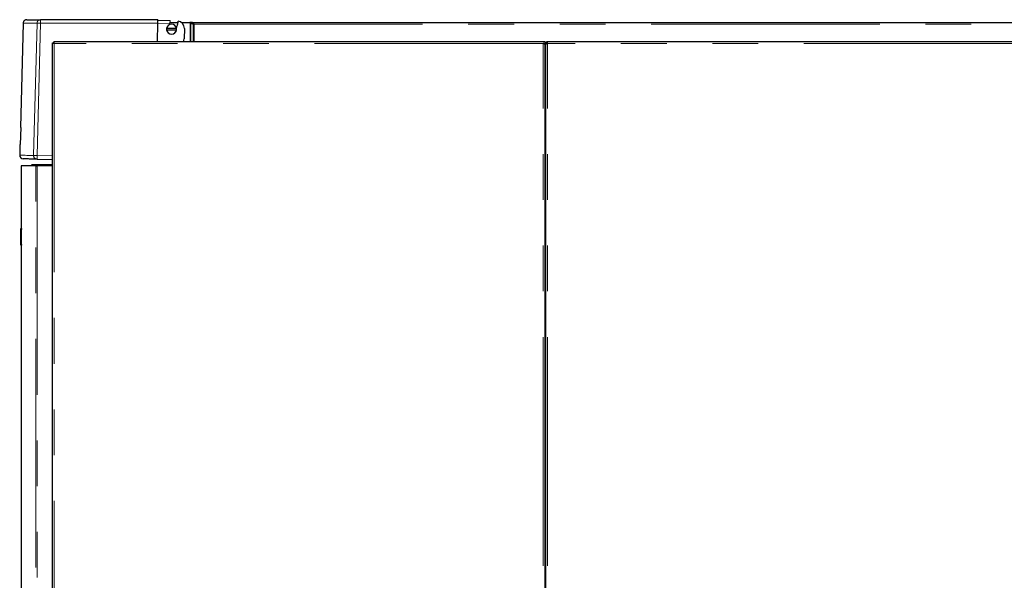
# Model space of a CAD drawing. Header units: millimetres. Extents: x 19 to 257, y 78 to 173.
# Tile 8 of 76: x 19 to 47, y 93 to 109. Entities that reach past the tile are written whole.
import ezdxf

# ---------------------------------------------------------------- set-up
doc = ezdxf.new("R2010")
doc.units = ezdxf.units.MM
doc.linetypes.add('PHANTOM', pattern=[12.7, 6.35, -1.27, 1.27, -1.27, 1.27, -1.27])

msp = doc.modelspace()

# ---------------------------------------------------------------- linework, layer by layer
at = {"color": 7, "linetype": 'Continuous', "lineweight": 25}
for p, q in [((23.223, 108.859), (19.964, 108.859)), ((19.479, 108.762), (19.403, 105.862)), ((23.207, 108.248), (23.22, 108.759)), ((23.558, 108.824), (23.222, 108.833)), ((23.467, 108.611), (23.462, 108.611)), ((23.462, 108.581), (23.467, 108.581)), ((23.737, 108.611), (23.467, 108.611)), ((23.467, 108.581), (23.737, 108.581)), ((23.554, 108.751), (23.56, 108.783)), ((23.558, 108.824), (23.557, 108.803)), ((23.557, 108.803), (23.56, 108.783)), ((23.559, 108.779), (23.779, 108.779)), ((23.741, 108.611), (23.737, 108.611)), ((23.737, 108.581), (23.741, 108.581)), ((23.762, 108.71), (23.77, 108.717)), ((23.878, 108.779), (24.105, 108.779)), ((23.956, 108.615), (23.949, 108.33)), ((24.105, 108.779), (24.12, 108.774)), ((24.11, 108.779), (24.105, 108.779)), ((24.11, 108.777), (24.11, 108.779)), ((24.179, 108.779), (24.11, 108.779)), ((24.138, 108.767), (24.198, 108.736)), ((24.152, 108.767), (24.138, 108.767)), ((24.167, 108.759), (24.212, 108.736)), ((24.179, 108.779), (61.1, 108.779)), ((24.179, 108.759), (24.179, 108.779)), ((24.212, 108.736), (24.198, 108.736)), ((24.23, 108.729), (24.224, 108.734)), ((24.23, 108.729), (24.23, 108.729)), ((20.295, 80.998), (20.295, 108.216)), ((20.295, 108.216), (20.32, 108.216)), ((33.925, 108.248), (20.327, 108.248)), ((20.327, 108.248), (20.327, 108.223)), ((33.975, 108.248), (33.925, 108.248)), ((33.975, 108.198), (33.925, 108.198)), ((33.95, 108.198), (33.95, 108.194)), ((33.975, 108.248), (33.975, 108.198)), ((33.975, 108.184), (33.975, 108.198)), ((33.975, 80.998), (33.975, 108.184)), ((33.995, 108.198), (34.02, 108.198)), ((33.995, 108.198), (33.995, 108.184)), ((33.995, 80.998), (33.995, 108.184)), ((34.02, 108.198), (34.02, 108.194)), ((34.045, 108.198), (34.045, 108.248)), ((47.515, 108.248), (34.045, 108.248)), ((33.995, 107.614), (33.975, 107.614)), ((19.412, 105.862), (19.4, 105.394)), ((19.391, 105.394), (19.383, 105.098)), ((19.421, 104.798), (19.421, 103.058)), ((19.83, 104.798), (19.421, 104.798)), ((19.711, 104.818), (19.731, 104.838)), ((19.711, 104.798), (19.711, 104.818)), ((19.711, 104.818), (20.295, 104.818)), ((19.731, 104.838), (20.295, 104.838)), ((19.83, 104.798), (19.87, 104.798)), ((19.865, 104.986), (20.295, 104.975)), ((20.295, 104.798), (19.87, 104.798)), ((19.411, 103.058), (19.431, 103.058)), ((19.411, 103.038), (19.411, 103.058)), ((19.411, 102.618), (19.411, 103.038)), ((19.431, 103.058), (19.431, 103.038)), ((19.431, 102.618), (19.431, 103.038)), ((19.411, 102.598), (19.411, 102.618)), ((19.431, 102.598), (19.411, 102.598)), ((19.421, 102.598), (19.421, 80.948)), ((19.431, 102.618), (19.431, 102.598))]:
    msp.add_line(p, q, dxfattribs=at)
at = {"color": 8, "linetype": 'PHANTOM', "lineweight": 18}
for p, q in [((19.865, 108.762), (19.769, 105.088)), ((19.961, 108.759), (19.865, 105.086)), ((19.961, 108.759), (23.22, 108.759)), ((23.22, 108.759), (23.554, 108.751)), ((24.12, 108.774), (24.12, 108.248)), ((24.138, 108.767), (24.138, 108.248)), ((24.198, 108.736), (24.198, 108.248)), ((24.224, 108.734), (61.13, 108.734)), ((24.23, 108.729), (24.23, 108.248)), ((20.345, 108.198), (20.345, 80.998)), ((33.925, 108.198), (20.345, 108.198)), ((33.925, 80.998), (33.925, 108.198)), ((34.045, 80.998), (34.045, 108.198)), ((47.515, 108.198), (34.045, 108.198)), ((19.865, 105.086), (20.295, 105.075)), ((19.83, 80.948), (19.83, 104.798)), ((19.87, 104.798), (19.87, 80.948)), ((19.431, 103.038), (19.411, 103.038)), ((19.411, 102.618), (19.431, 102.618))]:
    msp.add_line(p, q, dxfattribs=at)
at = {"color": 7, "linetype": 'Continuous', "lineweight": 25, "flags": 128}
msp.add_lwpolyline([(23.223, 108.859), (23.223, 108.858), (23.222, 108.853), (23.222, 108.844), (23.222, 108.833)], dxfattribs=at)
at = {"color": 8, "linetype": 'PHANTOM', "lineweight": 18, "flags": 128}
for points in [[(19.865, 108.762), (19.869, 108.762), (19.876, 108.762), (19.886, 108.761), (19.898, 108.761), (19.912, 108.761), (19.927, 108.76), (19.944, 108.76), (19.961, 108.759)], [(19.769, 105.088), (19.699, 105.09), (19.636, 105.092), (19.58, 105.093), (19.531, 105.095), (19.489, 105.096), (19.454, 105.097), (19.426, 105.097), (19.405, 105.098), (19.391, 105.098), (19.384, 105.098), (19.383, 105.098)], [(19.769, 105.088), (19.773, 105.088), (19.78, 105.088), (19.79, 105.088), (19.802, 105.087), (19.816, 105.087), (19.831, 105.087), (19.848, 105.086), (19.865, 105.086)]]:
    msp.add_lwpolyline(points, dxfattribs=at)
at = {"color": 8, "linetype": 'PHANTOM', "lineweight": 18}
for centre, radius, start, end in [((20.918, 108.784), 0.957, 175.505, 181.4937), ((19.868, 105.085), 0.0994, 178.145, 268.1433), ((20.82, 105.036), 0.956, 176.9994, 182.9951)]:
    msp.add_arc(centre, radius, start, end, dxfattribs=at)
at = {"color": 7, "linetype": 'Continuous', "lineweight": 25}
for centre, radius, start, end in [((23.602, 108.596), 0.14, 6.1506, 173.8494), ((23.602, 108.596), 0.14, 173.8494, 186.1506), ((23.602, 108.596), 0.14, 186.1506, 353.8494), ((23.602, 108.596), 0.136, 6.3323, 173.6677), ((23.602, 108.596), 0.136, 186.3323, 353.6677), ((23.222, 108.833), 0.342, 341.3776, 346.0097), ((23.222, 108.833), 0.554, 338.493, 347.1779), ((23.602, 108.596), 0.14, 353.8494, 6.1506), ((23.222, 108.833), 0.56, 347.9857, 358.5), ((23.757, 108.62), 0.2, 358.5, 82.7608), ((23.749, 108.335), 0.2, 334.2374, 358.5), ((33.97, 107.678), 0.025, 281.537, 0), ((33.97, 107.678), 0.05, 275.7392, 300), ((19.29, 101.399), 4.465, 88.4321, 88.5482), ((19.216, 98.456), 6.941, 88.483, 88.5577), ((19.483, 105.096), 0.1, 178.5, 268.5)]:
    msp.add_arc(centre, radius, start, end, dxfattribs=at)
for points, knots in [([(19.579, 108.859), (19.566, 108.858), (19.547, 108.856), (19.524, 108.844), (19.508, 108.831), (19.496, 108.816), (19.483, 108.793), (19.48, 108.774), (19.479, 108.762)], [0, 0, 0, 0, 0.239812, 0.368594, 0.500007, 0.631398, 0.760191, 1, 1, 1, 1]), ([(19.582, 108.859), (19.582, 108.859), (19.581, 108.859), (19.609, 108.859), (19.661, 108.859), (19.737, 108.859), (19.835, 108.859), (19.921, 108.859), (19.964, 108.859)], [0, 0, 0, 0, 0.120209, 0.296443, 0.472714, 0.648563, 0.824253, 1, 1, 1, 1]), ([(23.22, 108.759), (23.22, 108.767), (23.221, 108.781), (23.221, 108.801), (23.222, 108.819), (23.222, 108.828), (23.222, 108.833)], [0, 0, 0, 0, 0.260145, 0.513547, 0.760187, 1, 1, 1, 1]), ([(24.12, 108.774), (24.122, 108.773), (24.125, 108.772), (24.129, 108.77), (24.134, 108.769), (24.136, 108.767), (24.138, 108.767)], [0, 0, 0, 0, 0.249841, 0.499959, 0.749898, 1, 1, 1, 1]), ([(24.224, 108.734), (24.22, 108.74), (24.212, 108.752), (24.201, 108.767), (24.19, 108.777), (24.182, 108.778), (24.179, 108.779)], [0, 0, 0, 0, 0.25002, 0.500025, 0.750004, 1, 1, 1, 1]), ([(24.224, 108.734), (24.22, 108.737), (24.212, 108.744), (24.201, 108.752), (24.19, 108.758), (24.182, 108.759), (24.179, 108.759)], [0, 0, 0, 0, 0.250028, 0.500027, 0.750005, 1, 1, 1, 1]), ([(24.198, 108.736), (24.2, 108.735), (24.205, 108.734), (24.212, 108.732), (24.221, 108.731), (24.227, 108.729), (24.23, 108.729)], [0, 0, 0, 0, 0.249994, 0.499926, 0.750012, 1, 1, 1, 1]), ([(24.212, 108.736), (24.213, 108.735), (24.216, 108.734), (24.22, 108.732), (24.225, 108.731), (24.228, 108.729), (24.23, 108.729)], [0, 0, 0, 0, 0.249924, 0.499851, 0.749957, 1, 1, 1, 1]), ([(20.295, 108.216), (20.296, 108.215), (20.297, 108.212), (20.306, 108.208), (20.319, 108.204), (20.333, 108.201), (20.342, 108.199), (20.345, 108.198)], [0, 0, 0, 0, 0.220232, 0.440493, 0.660754, 0.880983, 1, 1, 1, 1]), ([(20.32, 108.216), (20.321, 108.215), (20.321, 108.212), (20.326, 108.208), (20.334, 108.204), (20.341, 108.2), (20.345, 108.199), (20.345, 108.198)], [0, 0, 0, 0, 0.23626, 0.472567, 0.708783, 0.945045, 1, 1, 1, 1]), ([(20.345, 108.198), (20.344, 108.204), (20.341, 108.216), (20.337, 108.231), (20.333, 108.242), (20.33, 108.248), (20.328, 108.248), (20.327, 108.248)], [0, 0, 0, 0, 0.220226, 0.440512, 0.660721, 0.88099, 1, 1, 1, 1]), ([(20.345, 108.198), (20.344, 108.201), (20.341, 108.208), (20.337, 108.216), (20.333, 108.221), (20.329, 108.223), (20.328, 108.223), (20.327, 108.223)], [0, 0, 0, 0, 0.236392, 0.472566, 0.708823, 0.944998, 1, 1, 1, 1]), ([(33.925, 108.198), (33.931, 108.197), (33.942, 108.195), (33.958, 108.192), (33.969, 108.189), (33.975, 108.186), (33.975, 108.185), (33.975, 108.184)], [0, 0, 0, 0, 0.218121, 0.43631, 0.654484, 0.872652, 1, 1, 1, 1]), ([(34.045, 108.248), (34.04, 108.248), (34.028, 108.247), (34.013, 108.238), (34.002, 108.225), (33.996, 108.211), (33.995, 108.202), (33.995, 108.198)], [0, 0, 0, 0, 0.218116, 0.436286, 0.654496, 0.872649, 1, 1, 1, 1]), ([(33.995, 108.184), (33.996, 108.185), (33.997, 108.187), (34.006, 108.19), (34.019, 108.193), (34.033, 108.196), (34.042, 108.198), (34.045, 108.198)], [0, 0, 0, 0, 0.218155, 0.436309, 0.654476, 0.872653, 1, 1, 1, 1]), ([(34.045, 108.223), (34.042, 108.223), (34.036, 108.222), (34.028, 108.218), (34.023, 108.211), (34.021, 108.204), (34.02, 108.2), (34.02, 108.198)], [0, 0, 0, 0, 0.22834, 0.456721, 0.685008, 0.913321, 1, 1, 1, 1]), ([(19.865, 104.986), (19.82, 104.987), (19.729, 104.989), (19.628, 104.992), (19.55, 104.994), (19.502, 104.995), (19.479, 104.996), (19.482, 104.996), (19.483, 104.996)], [0, 0, 0, 0, 0.186394, 0.372734, 0.559342, 0.746277, 0.933209, 1, 1, 1, 1])]:
    msp.add_open_spline(points, degree=3, knots=knots, dxfattribs=at)
at = {"color": 8, "linetype": 'PHANTOM', "lineweight": 18}
for points, knots in [([(19.964, 108.859), (19.951, 108.858), (19.932, 108.856), (19.909, 108.843), (19.894, 108.831), (19.882, 108.816), (19.869, 108.793), (19.867, 108.774), (19.865, 108.762)], [0, 0, 0, 0, 0.2398138, 0.3845888, 0.5000131, 0.6314165, 0.76019, 1, 1, 1, 1]), ([(19.482, 108.762), (19.482, 108.762), (19.481, 108.762), (19.509, 108.762), (19.561, 108.762), (19.637, 108.762), (19.736, 108.762), (19.822, 108.762), (19.865, 108.762)], [0, 0, 0, 0, 0.119783, 0.295571, 0.471487, 0.647531, 0.823701, 1, 1, 1, 1])]:
    msp.add_open_spline(points, degree=3, knots=knots, dxfattribs=at)

doc.saveas('drawing.dxf')
